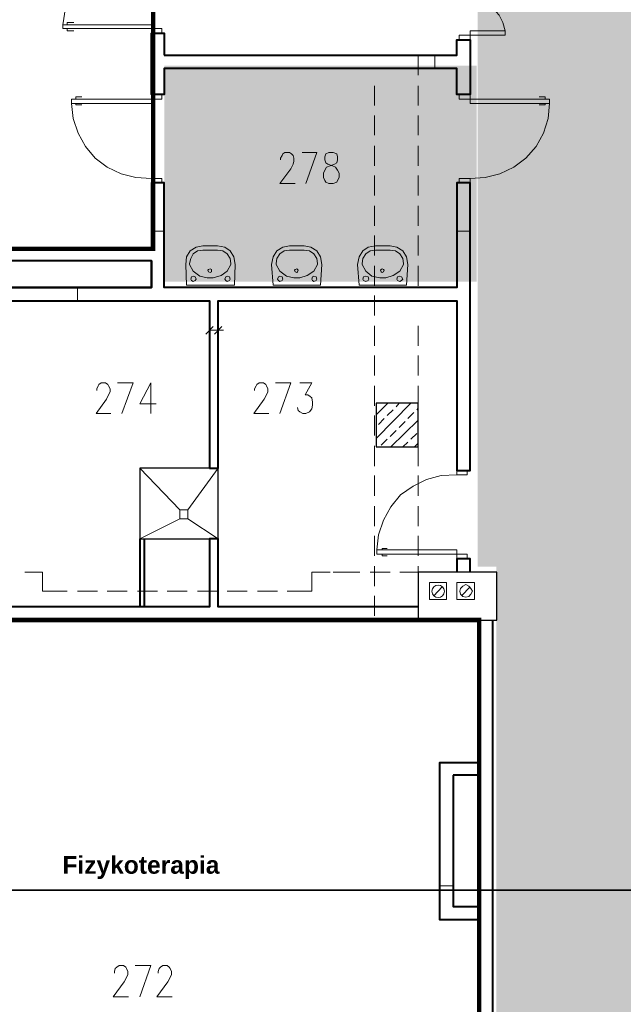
# Model space of a CAD drawing. Header units: millimetres. Extents: x 1 to 17496, y 1 to 30809.
# Tile 129 of 256: x 4916 to 5602, y 21458 to 22576. Entities that reach past the tile are written whole.
import ezdxf

# ---------------------------------------------------------------- set-up
doc = ezdxf.new("R2010")
doc.units = ezdxf.units.MM
doc.linetypes.add('BORDER', pattern=[1.75, 0.5, -0.25, 0.5, -0.25, 0, -0.25])
doc.linetypes.add('CENTER', pattern=[2, 1.25, -0.25, 0.25, -0.25])
for name, color, linetype, lineweight in [('0_Przyz_instalacja do central', 1, 'Continuous', 40), ('0_Przyz_Sala chorych', 5, 'BORDER', 40), ('N_SSP_ewakuacja', 4, 'CENTER', 40)]:
    doc.layers.add(name, color=color, linetype=linetype, lineweight=lineweight)
doc.layers.add('PDF _Geometria', color=7, linetype='Continuous')
doc.styles.add('arial', font='arialbd.ttf')

msp = doc.modelspace()

# ---------------------------------------------------------------- hatches: boundary and pattern name
at = {"layer": 'N_SSP_ewakuacja', "lineweight": 60, "transparency": 33554457}
h = msp.add_hatch(color=51, dxfattribs=at)
h.dxf.hatch_style = 1
h.paths.add_polyline_path([(5439, 22700.8), (5436.7, 22686.7), (5436.7, 21955), (5458, 21955), (5458, 21107.8), (5178.5, 21107.8), (5178.5, 20881.6), (5426, 20881.6), (5426, 20657.6), (5735.4, 20657.6), (5735.4, 21323.3), (6228.4, 21323.3), (6228.4, 21457.8), (9119.8, 21457.8), (9119.8, 20742.9), (9173.1, 20742.9), (9173.1, 20425), (9597.8, 20425), (9597.8, 20717.3), (9405.7, 20717.3), (9405.7, 21451.8), (13300, 21451.8), (13300, 21329.7), (13530.5, 21329.7), (13530.5, 21677.6), (13135.7, 21677.6), (13135.7, 21743.7), (12587.3, 21743.7), (12587.3, 21925.1), (12316.3, 21925.1), (12316.3, 21740.5), (8046.3, 21740.5), (8046.3, 22023.2), (7896.9, 22023.2), (7896.9, 21745.8), (7484.8, 21745.8), (7484.8, 22444.7), (7327.4, 22444.7), (7327.4, 21736.5), (7290.1, 21736.5), (7290.1, 21663.2), (6951.4, 21663.2), (6951.4, 21743.2), (6305.9, 21743.2), (6305.9, 21596.5), (5719, 21596.5), (5719, 22051.3), (5700.4, 22051.3), (5700.4, 22700.8)])
at = {"layer": 'N_SSP_ewakuacja', "lineweight": 60, "transparency": 33554687}
h = msp.add_hatch(color=256, dxfattribs=at)
h.dxf.hatch_style = 1
h.set_gradient(color1=(255, 255, 127), color2=(255, 255, 127), centered=1)
h.paths.add_polyline_path([(5080.8, 22523.9), (5080.8, 22278.5), (5435.5, 22278.5), (5435.5, 22523.9)])

# ---------------------------------------------------------------- linework, layer by layer
at = {"layer": '0_Przyz_instalacja do central'}
msp.add_lwpolyline([(11414, 21587.8), (3665.5, 21586.8), (3665.5, 21722)], dxfattribs=at)
at = {"layer": '0_Przyz_Sala chorych', "ltscale": 500, "const_width": 5}
for points in [[(4460.2, 22984.1), (4614.1, 23011.3), (4746.5, 23032.8), (4857.5, 23044.5), (4972.4, 23050.3), (5067.9, 23054.2), (5067.9, 22316), (4464.1, 22316)], [(4716.4, 21894.2), (5438.5, 21894.2), (5438.5, 21392.8), (4716.4, 21392.8)]]:
    msp.add_lwpolyline(points, close=True, dxfattribs=at)
at = {"layer": 'PDF _Geometria', "lineweight": 18}
for points in [[(5025.7, 22700.8), (5066.1, 22700.8), (5066.1, 22710.9), (5077.9, 22710.9), (5077.9, 22705.9), (5025.7, 22705.9), (5025.7, 22700.8), (5028.2, 22691.5), (5032.4, 22683.1), (5039.2, 22675.5), (5046.8, 22670.5), (5056, 22667.1), (5066.1, 22666.3), (5046.8, 22663.7), (5029.1, 22658.7), (5012.2, 22649.4), (4997.1, 22637.6), (4984.4, 22623.3), (4975.2, 22607.3), (4968.4, 22589.6), (4965.1, 22570.3)], [(5467.9, 22563.5), (5428.3, 22563.5), (5428.3, 22553.4), (5415.7, 22553.4), (5415.7, 22558.5), (5467.9, 22558.5), (5467.9, 22563.5), (5465.3, 22572.8), (5461.1, 22581.2), (5454.4, 22588.8), (5446.8, 22593.8), (5437.6, 22597.2), (5428.3, 22598), (5446.8, 22600.6), (5465.3, 22605.6), (5481.4, 22614.9), (5496.5, 22626.7), (5509.1, 22641), (5518.4, 22657), (5525.1, 22674.7), (5528.5, 22693.2)], [(4970.1, 22570.3), (4970.1, 22572.8), (4977.7, 22572.8)], [(4970.1, 22566), (4970.1, 22563.5), (4977.7, 22563.5)], [(5315.4, 22535.7), (5297.7, 22535.7)], [(5369.3, 22513), (5369.3, 22535.7)], [(5379.4, 22535.7), (5397.1, 22535.7)], [(5387.9, 22535.7), (5387.9, 22520.6), (5387.9, 22535.7)], [(5319.6, 22478.5), (5319.6, 22501.2)], [(5369.3, 22478.5), (5369.3, 22501.2)], [(4980.2, 22486), (4980.2, 22488.6), (4987, 22488.6)], [(5513.4, 22486), (5513.4, 22488.6), (5506.6, 22488.6)], [(5066.1, 22395.9), (5048.4, 22396.8), (5031.6, 22401), (5015.6, 22408.5), (5002.1, 22418.7), (4991.2, 22432.1), (4982.8, 22447.3), (4976.9, 22464.1), (4975.2, 22481)], [(4980.2, 22481), (4980.2, 22479.3), (4987, 22479.3)], [(5428.3, 22395.9), (5445.1, 22396.8), (5462, 22401), (5478, 22408.5), (5491.5, 22418.7), (5503.2, 22432.1), (5511.7, 22447.3), (5516.7, 22464.1), (5518.4, 22481)], [(5513.4, 22481), (5513.4, 22479.3), (5506.6, 22479.3)], [(5319.6, 22444.8), (5319.6, 22467.5)], [(5369.3, 22444.8), (5369.3, 22467.5)], [(5319.6, 22410.2), (5319.6, 22433)], [(5369.3, 22410.2), (5369.3, 22433)], [(5212.7, 22417), (5212.7, 22418.7), (5214.4, 22422), (5215.2, 22423.7), (5217.7, 22425.4), (5222.8, 22425.4), (5225.3, 22423.7), (5227, 22422), (5227.8, 22418.7), (5227.8, 22415.3), (5227, 22411.9), (5224.5, 22406.9), (5211.8, 22390), (5229.5, 22390)], [(5241.3, 22390), (5254, 22425.4), (5237.1, 22425.4)], [(5319.6, 22376.5), (5319.6, 22399.3)], [(5369.3, 22376.5), (5369.3, 22399.3)], [(5319.6, 22342), (5319.6, 22364.8)], [(5369.3, 22342), (5369.3, 22364.8)], [(5066.1, 22336.1), (5080.5, 22336.1), (5066.1, 22336.1)], [(5413.1, 22336.1), (5428.3, 22336.1), (5413.1, 22336.1)], [(5319.6, 22308.3), (5319.6, 22331.1)], [(5369.3, 22308.3), (5369.3, 22331.1)], [(5428.3, 22308.3), (5428.3, 22290.6)], [(5104.9, 22298.2), (5105.7, 22274.6)], [(5202.6, 22298.2), (5204.3, 22274.6)], [(5300.3, 22298.2), (5302, 22274.6)], [(5319.6, 22273.8), (5319.6, 22296.5)], [(5369.3, 22273.8), (5369.3, 22296.5)], [(4981.9, 22272.1), (4981.9, 22256.9), (4981.9, 22272.1)], [(5091.4, 22272.1), (5109.9, 22272.1)], [(5141.9, 22272.1), (5159.6, 22272.1)], [(5319.6, 22240.1), (5319.6, 22262.8)], [(5184.9, 22256.9), (5167.2, 22256.9)], [(5319.6, 22205.6), (5319.6, 22228.3)], [(5369.3, 22205.6), (5369.3, 22228.3)], [(5141.9, 22223.3), (5131.8, 22223.3), (5141.9, 22223.3)], [(5319.6, 22171.9), (5319.6, 22194.6)], [(5369.3, 22171.9), (5369.3, 22194.6)], [(5003.8, 22155), (5003.8, 22156.7), (5005.5, 22160.1), (5006.3, 22161.8), (5008.9, 22163.5), (5013.9, 22163.5), (5016.4, 22161.8), (5017.3, 22160.1), (5019, 22156.7), (5019, 22153.4), (5017.3, 22150), (5014.8, 22144.9), (5003, 22128.9), (5019.8, 22128.9)], [(5032.4, 22128.9), (5045.1, 22163.5), (5027.4, 22163.5)], [(5065.3, 22128.9), (5065.3, 22163.5), (5052.7, 22139.9), (5071.2, 22139.9)], [(5183.2, 22155), (5183.2, 22156.7), (5184.9, 22160.1), (5185.7, 22161.8), (5188.3, 22163.5), (5193.3, 22163.5), (5195.8, 22161.8), (5196.7, 22160.1), (5198.4, 22156.7), (5198.4, 22153.4), (5196.7, 22150), (5194.2, 22144.9), (5182.4, 22128.9), (5199.2, 22128.9)], [(5211.8, 22128.9), (5224.5, 22163.5), (5206.8, 22163.5)], [(5234.6, 22163.5), (5248.1, 22163.5), (5240.5, 22150), (5243.8, 22150), (5246.4, 22148.3), (5248.1, 22146.6), (5248.9, 22141.6), (5248.9, 22138.2), (5248.1, 22134), (5245.5, 22130.6), (5241.3, 22128.9), (5237.9, 22128.9), (5234.6, 22130.6), (5232.9, 22132.3), (5232.1, 22135.7)], [(5319.6, 22137.4), (5319.6, 22160.1)], [(5369.3, 22137.4), (5369.3, 22160.1)], [(5321.3, 22127.2), (5334.8, 22140.7)], [(5321.3, 22100.3), (5360.9, 22140.7)], [(5344.1, 22136.5), (5347.4, 22140.7)], [(5367.7, 22133.1), (5369.3, 22134.8)], [(5319.6, 22103.7), (5319.6, 22126.4)], [(5334, 22126.4), (5340.7, 22133.1)], [(5357.5, 22123), (5364.3, 22129.8)], [(5369.3, 22103.7), (5369.3, 22126.4)], [(5323.9, 22116.3), (5330.6, 22123)], [(5338.2, 22091), (5369.3, 22121.4)], [(5347.4, 22112.9), (5354.2, 22119.7)], [(5337.3, 22102.8), (5344.1, 22109.6)], [(5360.9, 22099.5), (5367.7, 22106.2)], [(5319.6, 22069.1), (5319.6, 22091.9)], [(5327.2, 22092.7), (5334, 22099.5)], [(5351.6, 22091), (5357.5, 22096.1)], [(5365.1, 22091), (5369.3, 22095.2)], [(5369.3, 22069.1), (5369.3, 22091.9)], [(5052.7, 22066.6), (5098.1, 22019.4)], [(5107.4, 22019.4), (5141.9, 22066.6)], [(5319.6, 22035.4), (5319.6, 22058.2)], [(5413.1, 22059), (5395.4, 22058.2), (5378.6, 22054), (5363.4, 22046.4), (5349.1, 22036.3), (5338.2, 22022.8), (5329.8, 22007.7), (5323.9, 21990.8), (5322.2, 21974)], [(5369.3, 22035.4), (5369.3, 22058.2)], [(5319.6, 22000.9), (5319.6, 22023.7)], [(5369.3, 22000.9), (5369.3, 22023.7)], [(5098.1, 22009.3), (5052.7, 21986.6)], [(5107.4, 22009.3), (5141.9, 21986.6)], [(5319.6, 21967.2), (5319.6, 21990)], [(5369.3, 21967.2), (5369.3, 21990)], [(5085.5, 21986.6), (5067.8, 21986.6)], [(5328.1, 21974), (5328.1, 21975.6), (5334, 21975.6)], [(5328.1, 21968.9), (5328.1, 21967.2), (5334, 21967.2)], [(4970.1, 21926.8), (4942.3, 21926.8), (4942.3, 21948.7), (4922.1, 21948.7)], [(5269.1, 21948.7), (5248.1, 21948.7), (5248.1, 21926.8), (5220.3, 21926.8)], [(5302.8, 21948.7), (5280.1, 21948.7)], [(5337.3, 21948.7), (5314.6, 21948.7)], [(5319.6, 21932.7), (5319.6, 21955.4)], [(5369.3, 21948.7), (5348.3, 21948.7)], [(5369.3, 21932.7), (5369.3, 21955.4)], [(5397.1, 21948.7), (5379.4, 21948.7)], [(5004.7, 21926.8), (4981.9, 21926.8)], [(5038.3, 21926.8), (5015.6, 21926.8)], [(5072.9, 21926.8), (5050.1, 21926.8)], [(5106.6, 21926.8), (5083.8, 21926.8)], [(5141.1, 21926.8), (5118.4, 21926.8)], [(5174.8, 21926.8), (5152, 21926.8)], [(5209.3, 21926.8), (5186.6, 21926.8)], [(5387, 21921.7), (5396.3, 21931.9)], [(5418.2, 21921.7), (5428.3, 21931.9)], [(5319.6, 21899), (5319.6, 21921.7)], [(5369.3, 21899), (5369.3, 21921.7)], [(5067.8, 21909.1), (5085.5, 21909.1)], [(5167.2, 21909.1), (5184.9, 21909.1)], [(5272.5, 21909.1), (5291, 21909.1)], [(5004.7, 21894), (4981.9, 21894)], [(5039.2, 21894), (5016.4, 21894)], [(5072.9, 21894), (5050.1, 21894)], [(5107.4, 21894), (5084.7, 21894)], [(5141.1, 21894), (5118.4, 21894)], [(5175.6, 21894), (5152.9, 21894)], [(5209.3, 21894), (5186.6, 21894)], [(5243.8, 21894), (5221.1, 21894)], [(5277.5, 21894), (5254.8, 21894)], [(5298.6, 21894), (5280.9, 21894)], [(5312.1, 21894), (5289.3, 21894)], [(5320.5, 21894), (5302.8, 21894)], [(5345.8, 21894), (5323, 21894)], [(5369.3, 21894), (5357.5, 21894)], [(5384.5, 21894), (5366, 21894)], [(5439.2, 21763.4), (5439.2, 21781.1)], [(5393.8, 21592.4), (5408.9, 21592.4), (5393.8, 21592.4)], [(5024, 21493.2), (5024, 21494.9), (5024.9, 21498.3), (5026.5, 21500), (5029.1, 21501.7), (5034.1, 21501.7), (5036.7, 21500), (5037.5, 21498.3), (5039.2, 21494.9), (5039.2, 21491.6), (5037.5, 21488.2), (5035, 21483.1), (5022.3, 21466.3), (5040, 21466.3)], [(5052.7, 21466.3), (5065.3, 21501.7), (5047.6, 21501.7)], [(5073.7, 21493.2), (5073.7, 21494.9), (5074.6, 21498.3), (5076.2, 21500), (5078.8, 21501.7), (5083.8, 21501.7), (5086.3, 21500), (5087.2, 21498.3), (5088.9, 21494.9), (5088.9, 21491.6), (5087.2, 21488.2), (5084.7, 21483.1), (5072, 21466.3), (5089.7, 21466.3)]]:
    msp.add_lwpolyline(points, dxfattribs=at)
for points in [[(4965.1, 22570.3), (5066.1, 22570.3), (5066.1, 22561), (5077.9, 22561), (5077.9, 22566), (4965.1, 22566)], [(5109.9, 22535.7), (5091.4, 22535.7)], [(5159.6, 22535.7), (5141.9, 22535.7)], [(5091.4, 22520.6), (5109.9, 22520.6)], [(5141.9, 22520.6), (5159.6, 22520.6)], [(5379.4, 22520.6), (5397.1, 22520.6)], [(4975.2, 22481), (5066.1, 22481), (5066.1, 22491.1), (5077.9, 22491.1), (5077.9, 22486), (4975.2, 22486)], [(5518.4, 22481), (5428.3, 22481), (5428.3, 22491.1), (5415.7, 22491.1), (5415.7, 22486), (5518.4, 22486)], [(5267.4, 22425.4), (5264.1, 22423.7), (5263.2, 22420.3), (5263.2, 22417), (5264.1, 22413.6), (5266.6, 22411.9), (5271.6, 22410.2), (5275, 22408.5), (5277.5, 22405.2), (5279.2, 22401.8), (5279.2, 22396.8), (5277.5, 22393.4), (5276.7, 22391.7), (5272.5, 22390), (5267.4, 22390), (5264.1, 22391.7), (5263.2, 22393.4), (5261.5, 22396.8), (5261.5, 22401.8), (5263.2, 22405.2), (5264.9, 22408.5), (5269.1, 22410.2), (5274.2, 22411.9), (5276.7, 22413.6), (5277.5, 22417), (5277.5, 22420.3), (5276.7, 22423.7), (5272.5, 22425.4)], [(5077.9, 22390.9), (5077.9, 22395.9), (5066.1, 22395.9), (5066.1, 22390.9)], [(5428.3, 22390.9), (5428.3, 22395.9), (5415.7, 22395.9), (5415.7, 22390.9)], [(5066.1, 22345.4), (5066.1, 22327.7)], [(5080.5, 22327.7), (5080.5, 22345.4)], [(5413.1, 22345.4), (5413.1, 22327.7)], [(5428.3, 22327.7), (5428.3, 22345.4)], [(5105.7, 22274.6), (5104.9, 22298.2), (5105.7, 22306.6), (5109.9, 22313.4), (5116.7, 22317.6), (5124.2, 22319.3), (5141.1, 22319.3), (5149.5, 22317.6), (5155.4, 22313.4), (5159.6, 22306.6), (5161.3, 22298.2), (5160.5, 22274.6)], [(5109.1, 22299.1), (5109.1, 22298.2), (5113.3, 22290.6), (5120.9, 22284.7), (5129.3, 22283.1), (5136, 22283.1), (5145.3, 22285.6), (5152, 22290.6), (5156.3, 22298.2), (5156.3, 22299.1), (5155.4, 22305), (5152, 22310), (5147, 22313.4), (5141.1, 22314.2), (5124.2, 22314.2), (5118.4, 22313.4), (5113.3, 22310), (5110.8, 22305)], [(5204.3, 22274.6), (5202.6, 22298.2), (5204.3, 22306.6), (5208.5, 22313.4), (5215.2, 22317.6), (5222.8, 22319.3), (5239.6, 22319.3), (5247.2, 22317.6), (5254, 22313.4), (5258.2, 22306.6), (5259.8, 22298.2), (5258.2, 22274.6)], [(5207.6, 22299.1), (5207.6, 22298.2), (5211.8, 22290.6), (5219.4, 22284.7), (5227.8, 22283.1), (5234.6, 22283.1), (5243, 22285.6), (5250.6, 22290.6), (5254.8, 22298.2), (5254.8, 22299.1), (5254, 22305), (5250.6, 22310), (5245.5, 22313.4), (5239.6, 22314.2), (5222.8, 22314.2), (5216.9, 22313.4), (5211.8, 22310), (5208.5, 22305)], [(5302, 22274.6), (5300.3, 22298.2), (5302, 22306.6), (5306.2, 22313.4), (5312.1, 22317.6), (5320.5, 22319.3), (5337.3, 22319.3), (5344.9, 22317.6), (5351.6, 22313.4), (5355.9, 22306.6), (5357.5, 22298.2), (5355.9, 22274.6)], [(5305.3, 22299.1), (5305.3, 22298.2), (5309.5, 22290.6), (5316.3, 22284.7), (5325.5, 22283.1), (5332.3, 22283.1), (5340.7, 22285.6), (5348.3, 22290.6), (5352.5, 22298.2), (5352.5, 22299.1), (5351.6, 22305), (5348.3, 22310), (5343.2, 22313.4), (5337.3, 22314.2), (5320.5, 22314.2), (5314.6, 22313.4), (5309.5, 22310), (5306.2, 22305)], [(4973.5, 22302.4), (4991.2, 22302.4)], [(5134.4, 22291.5), (5134.4, 22292.3), (5132.7, 22293.2), (5131, 22292.3), (5130.1, 22291.5), (5131, 22289.8), (5132.7, 22289), (5134.4, 22289.8)], [(5232.9, 22291.5), (5232.1, 22292.3), (5231.2, 22293.2), (5229.5, 22292.3), (5228.7, 22291.5), (5229.5, 22289.8), (5231.2, 22289), (5232.1, 22289.8)], [(5330.6, 22291.5), (5329.8, 22292.3), (5328.1, 22293.2), (5327.2, 22292.3), (5326.4, 22291.5), (5327.2, 22289.8), (5328.1, 22289), (5329.8, 22289.8)], [(5116.7, 22281.4), (5115.8, 22283.9), (5113.3, 22284.7), (5111.6, 22283.9), (5110.8, 22281.4), (5111.6, 22279.7), (5113.3, 22278.8), (5115.8, 22279.7)], [(5155.4, 22281.4), (5154.6, 22283.9), (5152, 22284.7), (5150.4, 22283.9), (5149.5, 22281.4), (5150.4, 22279.7), (5152, 22278.8), (5154.6, 22279.7)], [(5215.2, 22281.4), (5214.4, 22283.9), (5211.8, 22284.7), (5210.2, 22283.9), (5209.3, 22281.4), (5210.2, 22279.7), (5211.8, 22278.8), (5214.4, 22279.7)], [(5254, 22281.4), (5253.1, 22283.9), (5250.6, 22284.7), (5248.9, 22283.9), (5248.1, 22281.4), (5248.9, 22279.7), (5250.6, 22278.8), (5253.1, 22279.7)], [(5312.9, 22281.4), (5312.1, 22283.9), (5309.5, 22284.7), (5307, 22283.9), (5306.2, 22281.4), (5307, 22279.7), (5309.5, 22278.8), (5312.1, 22279.7)], [(5351.6, 22281.4), (5350, 22283.9), (5348.3, 22284.7), (5345.8, 22283.9), (5344.9, 22281.4), (5345.8, 22279.7), (5348.3, 22278.8), (5350, 22279.7)], [(4991.2, 22272.1), (4973.5, 22272.1)], [(5397.1, 22272.1), (5379.4, 22272.1)], [(4973.5, 22256.9), (4991.2, 22256.9)], [(5379.4, 22256.9), (5397.1, 22256.9)], [(5136, 22227.5), (5127.6, 22219)], [(5131.8, 22231.7), (5131.8, 22214)], [(5137.7, 22219), (5146.1, 22227.5)], [(5141.9, 22214), (5141.9, 22231.7)], [(5413.1, 22231.7), (5413.1, 22214)], [(5428.3, 22214), (5428.3, 22231.7)], [(5136, 22223.3), (5147.8, 22223.3)], [(5424.9, 22059), (5424.9, 22064.1), (5413.1, 22064.1), (5413.1, 22059)], [(5107.4, 22009.3), (5107.4, 22019.4), (5098.1, 22019.4), (5098.1, 22009.3)], [(5052.7, 21980.7), (5052.7, 21962.2)], [(5141.9, 21980.7), (5141.9, 21962.2)], [(5322.2, 21974), (5413.1, 21974), (5413.1, 21963.9), (5424.9, 21963.9), (5424.9, 21968.9), (5322.2, 21968.9)], [(5272.5, 21948.7), (5291, 21948.7)], [(5401.3, 21917.5), (5401.3, 21936.9), (5382, 21936.9), (5382, 21917.5)], [(5433.3, 21917.5), (5433.3, 21936.9), (5413.1, 21936.9), (5413.1, 21917.5)], [(5430.8, 21926.8), (5429.1, 21930.2), (5426.6, 21932.7), (5423.2, 21934.4), (5419.9, 21932.7), (5417.3, 21930.2), (5416.5, 21926.8), (5417.3, 21923.4), (5419.9, 21920.9), (5423.2, 21920.1), (5426.6, 21920.9), (5429.1, 21923.4)], [(5408.9, 21583.2), (5408.9, 21601.7)], [(5439.2, 21601.7), (5439.2, 21583.2)], [(5453.6, 21583.2), (5453.6, 21601.7)]]:
    msp.add_lwpolyline(points, close=True, dxfattribs=at)
at = {"layer": 'PDF _Geometria', "lineweight": 40}
for points in [[(5080.5, 22535.7), (5413.1, 22535.7), (5413.1, 22553.4), (5428.3, 22553.4), (5428.3, 22491.1), (5413.1, 22491.1), (5413.1, 22520.6), (5080.5, 22520.6), (5080.5, 22491.1), (5066.1, 22491.1), (5066.1, 22561), (5080.5, 22561)], [(5131.8, 22066.6), (5141.9, 22066.6), (5141.9, 22256.9), (5413.1, 22256.9), (5413.1, 22064.1), (5428.3, 22064.1), (5428.3, 22390.9), (5413.1, 22390.9), (5413.1, 22272.1), (5080.5, 22272.1), (5080.5, 22390.9), (5066.1, 22390.9), (5066.1, 22316.7), (4678.7, 22316.7), (4678.7, 22256.9), (4821.9, 22256.9), (4821.9, 22231.7), (4837, 22231.7), (4837, 22256.9), (5131.8, 22256.9)], [(4693.9, 22272.1), (5066.1, 22272.1)], [(5408.9, 21717.9), (5408.9, 21568.9), (5439.2, 21568.9), (5439.2, 21717.9)]]:
    msp.add_lwpolyline(points, close=True, dxfattribs=at)
for points in [[(5066.1, 22302.4), (4693.9, 22302.4), (4693.9, 22272.1)], [(5066.1, 22272.1), (5066.1, 22302.4), (5066.1, 22272.1)], [(5369.3, 21909.1), (5141.9, 21909.1), (5141.9, 21986.6), (5131.8, 21986.6), (5131.8, 21909.1), (4870.7, 21909.1), (4870.7, 21963.9), (4855.6, 21963.9), (4855.6, 21948.7), (4821.9, 21948.7)], [(5052.7, 21986.6), (5052.7, 21909.1)], [(5057.7, 21986.6), (5057.7, 21909.1)], [(5428.3, 21948.7), (5428.3, 21963.9), (5413.1, 21963.9), (5413.1, 21948.7)], [(5369.3, 21894), (4821.9, 21894)], [(5453.6, 21894), (5453.6, 21366.7), (5439.2, 21366.7), (5439.2, 21376.8), (5239.6, 21376.8), (5239.6, 21392), (5439.2, 21392), (5439.2, 21553.7), (5393.8, 21553.7), (5393.8, 21732.2), (5439.2, 21732.2), (5439.2, 21894)]]:
    msp.add_lwpolyline(points, dxfattribs=at)
at = {"layer": 'PDF _Geometria', "lineweight": 25}
for points in [[(5369.3, 22091), (5369.3, 22140.7), (5321.3, 22140.7), (5321.3, 22091)], [(5141.9, 21986.6), (5141.9, 22066.6), (5052.7, 22066.6), (5052.7, 21986.6)], [(5369.3, 21894), (5458.6, 21894), (5458.6, 21948.7), (5369.3, 21948.7)]]:
    msp.add_lwpolyline(points, close=True, dxfattribs=at)
at = {"layer": 'PDF _Geometria', "lineweight": 18}
msp.add_circle((5391.8, 21926.8), 7.06, dxfattribs=at)

# ---------------------------------------------------------------- texts
at = {"layer": '0_Przyz_Sala chorych', "insert": (4964.7, 21626), "char_height": 20, "width": 187.768, "attachment_point": 1, "style": 'arial'}
msp.add_mtext('Fizykoterapia', dxfattribs=at)

doc.saveas('drawing.dxf')
